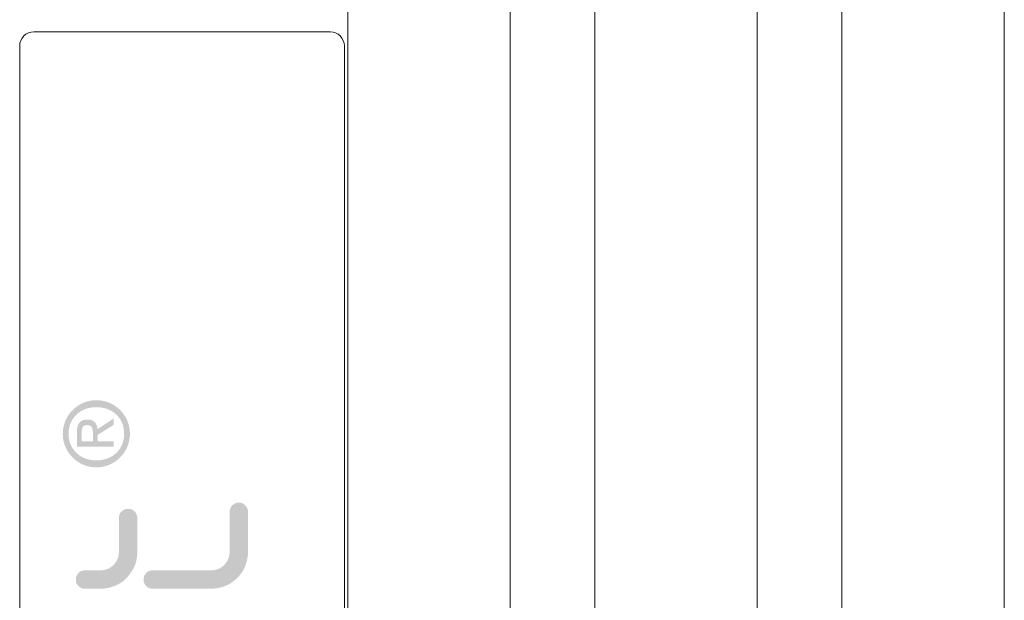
# Model space of a CAD drawing. Header units: millimetres. Extents: x 70 to 998, y -477 to 499.
# Tile 12 of 15: x 584 to 619, y 3 to 23. Entities that reach past the tile are written whole.
import ezdxf

# ---------------------------------------------------------------- set-up
doc = ezdxf.new("R2010")
doc.units = ezdxf.units.MM
doc.header["$LTSCALE"] = 20.32
doc.layers.get('0').update_dxf_attribs({"lineweight": 15})
doc.layers.add('Dimension', color=7, linetype='Continuous', lineweight=5)
doc.layers.add('None', color=7, linetype='Continuous', lineweight=5)
doc.layers.add('EBENE_2', color=1, linetype='Continuous', lineweight=15, true_color=0xff0000)

msp = doc.modelspace()

# ---------------------------------------------------------------- hatches: boundary and pattern name
at = {"layer": 'EBENE_2', "linetype": 'Continuous', "lineweight": 0, "transparency": 33554687}
for points in [[(587.317, 5.678), (587.317, 5.667), (587.317, 5.653), (587.317, 5.637), (587.317, 5.618), (587.317, 5.597), (587.317, 5.572), (587.317, 5.545), (587.317, 5.516), (587.317, 5.485), (587.317, 5.454), (587.317, 5.423), (587.317, 5.392), (587.317, 5.36), (587.317, 5.329), (587.317, 5.298), (587.317, 5.267), (587.317, 5.236), (587.317, 5.205), (587.317, 5.173), (587.317, 5.142), (587.317, 5.11), (587.317, 5.078), (587.317, 5.046), (587.317, 5.014), (587.317, 4.981), (587.317, 4.95), (587.317, 4.919), (587.317, 4.888), (587.317, 4.858), (587.317, 4.828), (587.317, 4.799), (587.317, 4.77), (587.317, 4.742), (587.317, 4.716), (587.317, 4.69), (587.317, 4.666), (587.317, 4.642), (587.317, 4.62), (587.317, 4.599), (587.317, 4.579), (587.317, 4.561), (587.317, 4.544), (587.317, 4.529), (587.317, 4.516), (587.317, 4.504), (587.317, 4.494), (587.317, 4.486), (587.317, 4.479), (587.317, 4.46), (587.314, 4.426), (587.31, 4.393), (587.305, 4.361), (587.298, 4.329), (587.29, 4.298), (587.28, 4.267), (587.27, 4.237), (587.258, 4.207), (587.244, 4.178), (587.229, 4.149), (587.212, 4.121), (587.193, 4.094), (587.172, 4.067), (587.149, 4.041), (587.125, 4.016), (587.099, 3.991), (587.072, 3.968), (587.045, 3.947), (587.018, 3.928), (586.991, 3.911), (586.964, 3.896), (586.938, 3.883), (586.911, 3.872), (586.884, 3.863), (586.858, 3.855), (586.832, 3.848), (586.806, 3.842), (586.781, 3.837), (586.756, 3.833), (586.731, 3.83), (586.707, 3.827), (586.682, 3.825), (586.663, 3.825), (586.66, 3.825), (586.656, 3.825), (586.652, 3.825), (586.646, 3.825), (586.64, 3.825), (586.633, 3.825), (586.626, 3.825), (586.617, 3.825), (586.608, 3.825), (586.599, 3.825), (586.588, 3.825), (586.578, 3.825), (586.567, 3.825), (586.555, 3.825), (586.543, 3.825), (586.53, 3.825), (586.517, 3.825), (586.502, 3.825), (586.486, 3.825), (586.469, 3.825), (586.45, 3.825), (586.43, 3.825), (586.409, 3.825), (586.387, 3.825), (586.365, 3.825), (586.342, 3.825), (586.32, 3.825), (586.299, 3.825), (586.277, 3.825), (586.256, 3.825), (586.235, 3.825), (586.215, 3.825), (586.196, 3.825), (586.179, 3.825), (586.163, 3.825), (586.15, 3.825), (586.139, 3.825), (586.13, 3.825), (586.123, 3.825), (586.118, 3.825), (586.109, 3.825), (586.073, 3.821), (586.04, 3.815), (586.01, 3.807), (585.982, 3.797), (585.956, 3.785), (585.933, 3.771), (585.912, 3.755), (585.894, 3.738), (585.878, 3.719), (585.863, 3.701), (585.85, 3.683), (585.839, 3.666), (585.829, 3.649), (585.82, 3.632), (585.813, 3.616), (585.808, 3.6), (585.803, 3.584), (585.8, 3.567), (585.797, 3.55), (585.795, 3.531), (585.794, 3.512), (585.794, 3.492), (585.794, 3.471), (585.795, 3.45), (585.798, 3.428), (585.802, 3.407), (585.808, 3.387), (585.815, 3.367), (585.825, 3.348), (585.836, 3.329), (585.848, 3.311), (585.863, 3.294), (585.878, 3.278), (585.893, 3.263), (585.908, 3.249), (585.923, 3.237), (585.938, 3.226), (585.953, 3.216), (585.968, 3.208), (585.983, 3.201), (585.998, 3.195), (586.013, 3.189), (586.028, 3.185), (586.044, 3.181), (586.06, 3.177), (586.076, 3.175), (586.092, 3.173), (586.109, 3.171), (586.118, 3.171), (586.123, 3.171), (586.129, 3.171), (586.137, 3.171), (586.145, 3.171), (586.155, 3.171), (586.166, 3.171), (586.178, 3.171), (586.192, 3.171), (586.206, 3.171), (586.22, 3.171), (586.234, 3.171), (586.248, 3.171), (586.262, 3.171), (586.276, 3.171), (586.291, 3.171), (586.305, 3.171), (586.319, 3.171), (586.333, 3.171), (586.347, 3.171), (586.362, 3.171), (586.376, 3.171), (586.391, 3.171), (586.405, 3.171), (586.42, 3.171), (586.435, 3.171), (586.449, 3.171), (586.463, 3.171), (586.477, 3.171), (586.491, 3.171), (586.504, 3.171), (586.518, 3.171), (586.531, 3.171), (586.543, 3.171), (586.556, 3.171), (586.567, 3.171), (586.578, 3.171), (586.589, 3.171), (586.599, 3.171), (586.608, 3.171), (586.617, 3.171), (586.626, 3.171), (586.633, 3.171), (586.64, 3.171), (586.646, 3.171), (586.652, 3.171), (586.656, 3.171), (586.66, 3.171), (586.663, 3.171), (586.702, 3.171), (586.768, 3.177), (586.834, 3.185), (586.899, 3.196), (586.962, 3.209), (587.025, 3.225), (587.086, 3.244), (587.147, 3.266), (587.207, 3.29), (587.264, 3.316), (587.319, 3.344), (587.371, 3.374), (587.42, 3.406), (587.467, 3.44), (587.51, 3.475), (587.55, 3.513), (587.588, 3.552), (587.624, 3.593), (587.658, 3.635), (587.691, 3.677), (587.723, 3.721), (587.754, 3.765), (587.784, 3.811), (587.813, 3.857), (587.84, 3.904), (587.866, 3.954), (587.889, 4.009), (587.909, 4.069), (587.927, 4.134), (587.941, 4.203), (587.954, 4.277), (587.963, 4.356), (587.97, 4.44), (587.97, 4.479), (587.97, 4.486), (587.97, 4.494), (587.97, 4.504), (587.97, 4.516), (587.97, 4.53), (587.97, 4.545), (587.97, 4.562), (587.97, 4.58), (587.97, 4.6), (587.97, 4.621), (587.97, 4.643), (587.97, 4.666), (587.97, 4.691), (587.97, 4.716), (587.97, 4.743), (587.97, 4.771), (587.97, 4.8), (587.97, 4.829), (587.97, 4.859), (587.97, 4.889), (587.97, 4.919), (587.97, 4.951), (587.97, 4.982), (587.97, 5.014), (587.97, 5.047), (587.97, 5.079), (587.97, 5.111), (587.97, 5.143), (587.97, 5.174), (587.97, 5.206), (587.97, 5.237), (587.97, 5.268), (587.97, 5.299), (587.97, 5.329), (587.97, 5.358), (587.97, 5.386), (587.97, 5.413), (587.97, 5.44), (587.97, 5.466), (587.97, 5.491), (587.97, 5.514), (587.97, 5.536), (587.97, 5.556), (587.97, 5.574), (587.97, 5.59), (587.97, 5.604), (587.97, 5.616), (587.97, 5.626), (587.97, 5.635), (587.97, 5.644), (587.97, 5.651), (587.97, 5.658), (587.97, 5.664), (587.97, 5.669), (587.97, 5.674), (587.97, 5.678), (587.97, 5.687), (587.966, 5.723), (587.959, 5.756), (587.95, 5.788), (587.938, 5.817), (587.924, 5.845), (587.908, 5.87), (587.889, 5.893), (587.868, 5.915), (587.846, 5.934), (587.824, 5.951), (587.801, 5.965), (587.779, 5.977), (587.757, 5.986), (587.735, 5.994), (587.713, 5.999), (587.691, 6.001), (587.67, 6.002), (587.649, 6.002), (587.629, 6.002), (587.61, 6.001), (587.592, 5.998), (587.574, 5.996), (587.558, 5.992), (587.542, 5.988), (587.526, 5.982), (587.51, 5.975), (587.493, 5.967), (587.476, 5.957), (587.459, 5.945), (587.441, 5.932), (587.422, 5.917), (587.404, 5.901), (587.386, 5.883), (587.37, 5.862), (587.356, 5.839), (587.344, 5.813), (587.334, 5.785), (587.326, 5.755), (587.321, 5.722), (587.317, 5.687)], [(591.238, 5.895), (591.238, 5.88), (591.238, 5.862), (591.238, 5.84), (591.238, 5.815), (591.238, 5.786), (591.238, 5.753), (591.238, 5.717), (591.238, 5.677), (591.238, 5.636), (591.238, 5.594), (591.238, 5.553), (591.238, 5.512), (591.238, 5.471), (591.238, 5.43), (591.238, 5.389), (591.238, 5.349), (591.238, 5.308), (591.238, 5.268), (591.238, 5.227), (591.238, 5.187), (591.238, 5.146), (591.238, 5.106), (591.238, 5.065), (591.238, 5.025), (591.238, 4.985), (591.238, 4.945), (591.238, 4.907), (591.238, 4.87), (591.238, 4.834), (591.238, 4.799), (591.238, 4.764), (591.238, 4.731), (591.238, 4.7), (591.238, 4.67), (591.238, 4.644), (591.238, 4.62), (591.238, 4.598), (591.238, 4.579), (591.238, 4.563), (591.238, 4.549), (591.238, 4.536), (591.238, 4.525), (591.238, 4.515), (591.238, 4.506), (591.238, 4.497), (591.238, 4.49), (591.238, 4.484), (591.238, 4.479), (591.238, 4.458), (591.232, 4.402), (591.223, 4.349), (591.212, 4.299), (591.197, 4.251), (591.18, 4.207), (591.159, 4.165), (591.136, 4.126), (591.11, 4.09), (591.082, 4.056), (591.054, 4.025), (591.025, 3.997), (590.996, 3.971), (590.967, 3.948), (590.936, 3.927), (590.906, 3.909), (590.875, 3.893), (590.843, 3.879), (590.811, 3.867), (590.778, 3.856), (590.745, 3.847), (590.711, 3.839), (590.676, 3.833), (590.641, 3.828), (590.606, 3.825), (590.585, 3.825), (590.577, 3.825), (590.568, 3.825), (590.558, 3.825), (590.546, 3.825), (590.532, 3.825), (590.517, 3.825), (590.5, 3.825), (590.482, 3.825), (590.461, 3.825), (590.437, 3.825), (590.409, 3.825), (590.377, 3.825), (590.342, 3.825), (590.303, 3.825), (590.261, 3.825), (590.214, 3.825), (590.166, 3.825), (590.116, 3.825), (590.064, 3.825), (590.011, 3.825), (589.957, 3.825), (589.901, 3.825), (589.844, 3.825), (589.786, 3.825), (589.726, 3.825), (589.667, 3.825), (589.608, 3.825), (589.549, 3.825), (589.489, 3.825), (589.43, 3.825), (589.371, 3.825), (589.312, 3.825), (589.253, 3.825), (589.196, 3.825), (589.14, 3.825), (589.086, 3.825), (589.033, 3.825), (588.982, 3.825), (588.932, 3.825), (588.883, 3.825), (588.837, 3.825), (588.794, 3.825), (588.756, 3.825), (588.72, 3.825), (588.689, 3.825), (588.661, 3.825), (588.637, 3.825), (588.617, 3.825), (588.599, 3.825), (588.582, 3.825), (588.567, 3.825), (588.554, 3.825), (588.542, 3.825), (588.531, 3.825), (588.522, 3.825), (588.515, 3.825), (588.504, 3.825), (588.471, 3.821), (588.441, 3.816), (588.412, 3.808), (588.385, 3.799), (588.36, 3.788), (588.338, 3.775), (588.317, 3.76), (588.298, 3.744), (588.282, 3.726), (588.266, 3.709), (588.253, 3.692), (588.241, 3.675), (588.23, 3.658), (588.221, 3.641), (588.213, 3.624), (588.207, 3.607), (588.202, 3.59), (588.198, 3.573), (588.194, 3.556), (588.192, 3.539), (588.19, 3.521), (588.189, 3.504), (588.189, 3.486), (588.19, 3.468), (588.192, 3.449), (588.195, 3.431), (588.199, 3.414), (588.204, 3.396), (588.211, 3.379), (588.218, 3.361), (588.227, 3.344), (588.237, 3.328), (588.247, 3.311), (588.259, 3.296), (588.271, 3.281), (588.284, 3.267), (588.298, 3.254), (588.313, 3.242), (588.329, 3.23), (588.345, 3.22), (588.362, 3.21), (588.38, 3.201), (588.399, 3.194), (588.418, 3.187), (588.439, 3.182), (588.46, 3.177), (588.482, 3.174), (588.504, 3.172), (588.515, 3.172), (588.522, 3.172), (588.531, 3.172), (588.542, 3.172), (588.554, 3.172), (588.568, 3.172), (588.583, 3.172), (588.599, 3.172), (588.617, 3.172), (588.638, 3.172), (588.662, 3.172), (588.69, 3.172), (588.722, 3.172), (588.757, 3.172), (588.796, 3.172), (588.839, 3.172), (588.885, 3.172), (588.933, 3.172), (588.983, 3.172), (589.035, 3.172), (589.088, 3.172), (589.142, 3.172), (589.198, 3.172), (589.255, 3.172), (589.313, 3.172), (589.373, 3.172), (589.432, 3.172), (589.491, 3.172), (589.55, 3.172), (589.61, 3.172), (589.669, 3.172), (589.728, 3.172), (589.787, 3.172), (589.846, 3.172), (589.903, 3.172), (589.959, 3.172), (590.013, 3.172), (590.066, 3.172), (590.117, 3.172), (590.167, 3.172), (590.216, 3.172), (590.262, 3.172), (590.305, 3.172), (590.344, 3.172), (590.379, 3.172), (590.41, 3.172), (590.438, 3.172), (590.462, 3.172), (590.483, 3.172), (590.501, 3.172), (590.517, 3.172), (590.532, 3.172), (590.546, 3.172), (590.558, 3.172), (590.568, 3.172), (590.577, 3.172), (590.585, 3.172), (590.627, 3.172), (590.738, 3.184), (590.844, 3.201), (590.945, 3.225), (591.04, 3.254), (591.129, 3.289), (591.212, 3.329), (591.29, 3.376), (591.362, 3.428), (591.429, 3.483), (591.491, 3.54), (591.548, 3.597), (591.6, 3.655), (591.646, 3.715), (591.688, 3.775), (591.725, 3.836), (591.756, 3.898), (591.784, 3.962), (591.809, 4.026), (591.83, 4.092), (591.848, 4.158), (591.864, 4.226), (591.876, 4.296), (591.885, 4.366), (591.892, 4.437), (591.892, 4.479), (591.892, 4.494), (591.892, 4.512), (591.892, 4.534), (591.892, 4.559), (591.892, 4.588), (591.892, 4.621), (591.892, 4.657), (591.892, 4.697), (591.892, 4.738), (591.892, 4.78), (591.892, 4.821), (591.892, 4.862), (591.892, 4.903), (591.892, 4.944), (591.892, 4.985), (591.892, 5.025), (591.892, 5.066), (591.892, 5.106), (591.892, 5.147), (591.892, 5.187), (591.892, 5.228), (591.892, 5.268), (591.892, 5.309), (591.892, 5.349), (591.892, 5.389), (591.892, 5.429), (591.892, 5.467), (591.892, 5.504), (591.892, 5.54), (591.892, 5.575), (591.892, 5.61), (591.892, 5.643), (591.892, 5.675), (591.892, 5.704), (591.892, 5.73), (591.892, 5.754), (591.892, 5.776), (591.892, 5.795), (591.892, 5.811), (591.892, 5.825), (591.892, 5.838), (591.892, 5.849), (591.892, 5.859), (591.892, 5.869), (591.892, 5.877), (591.892, 5.884), (591.892, 5.89), (591.892, 5.895), (591.892, 5.906), (591.888, 5.939), (591.882, 5.969), (591.875, 5.998), (591.866, 6.025), (591.855, 6.05), (591.842, 6.072), (591.827, 6.093), (591.81, 6.112), (591.793, 6.128), (591.776, 6.144), (591.758, 6.157), (591.741, 6.169), (591.724, 6.18), (591.707, 6.189), (591.691, 6.197), (591.674, 6.203), (591.657, 6.208), (591.64, 6.212), (591.623, 6.216), (591.605, 6.218), (591.588, 6.22), (591.57, 6.221), (591.552, 6.221), (591.534, 6.22), (591.516, 6.218), (591.498, 6.215), (591.48, 6.211), (591.463, 6.206), (591.445, 6.199), (591.428, 6.192), (591.411, 6.183), (591.394, 6.173), (591.378, 6.163), (591.362, 6.151), (591.347, 6.139), (591.333, 6.126), (591.32, 6.112), (591.308, 6.097), (591.296, 6.081), (591.286, 6.065), (591.276, 6.048), (591.267, 6.03), (591.259, 6.011), (591.253, 5.992), (591.248, 5.971), (591.243, 5.95), (591.24, 5.928), (591.238, 5.906)]]:
    msp.add_hatch(color=7, dxfattribs=at).paths.add_polyline_path(points)
at = {"layer": 'None', "linetype": 'Continuous', "lineweight": 0, "true_color": 0x000000, "transparency": 33554687}
h = msp.add_hatch(color=178, dxfattribs=at)
h.paths.add_polyline_path([(587.708, 8.659), (587.705, 8.577), (587.697, 8.497), (587.683, 8.419), (587.666, 8.343), (587.643, 8.269), (587.615, 8.197), (587.583, 8.127), (587.546, 8.059), (587.504, 7.994), (587.46, 7.932), (587.411, 7.874), (587.36, 7.819), (587.305, 7.767), (587.246, 7.719), (587.184, 7.674), (587.119, 7.633), (587.051, 7.595), (586.981, 7.563), (586.909, 7.536), (586.835, 7.513), (586.759, 7.495), (586.681, 7.482), (586.601, 7.474), (586.519, 7.47), (586.437, 7.474), (586.357, 7.482), (586.279, 7.495), (586.203, 7.513), (586.129, 7.536), (586.057, 7.563), (585.987, 7.595), (585.919, 7.633), (585.854, 7.674), (585.792, 7.719), (585.734, 7.767), (585.679, 7.819), (585.627, 7.874), (585.579, 7.932), (585.534, 7.994), (585.493, 8.059), (585.456, 8.127), (585.423, 8.197), (585.396, 8.269), (585.373, 8.343), (585.355, 8.419), (585.342, 8.497), (585.334, 8.577), (585.33, 8.659), (585.334, 8.741), (585.342, 8.821), (585.355, 8.899), (585.373, 8.975), (585.396, 9.049), (585.423, 9.121), (585.456, 9.191), (585.493, 9.259), (585.534, 9.324), (585.579, 9.386), (585.627, 9.445), (585.679, 9.5), (585.734, 9.551), (585.792, 9.599), (585.854, 9.644), (585.919, 9.686), (585.987, 9.723), (586.057, 9.755), (586.129, 9.783), (586.203, 9.806), (586.279, 9.823), (586.357, 9.836), (586.437, 9.845), (586.519, 9.848), (586.601, 9.845), (586.681, 9.836), (586.759, 9.823), (586.835, 9.806), (586.909, 9.783), (586.981, 9.755), (587.051, 9.723), (587.119, 9.686), (587.184, 9.644), (587.246, 9.599), (587.305, 9.551), (587.36, 9.5), (587.411, 9.445), (587.46, 9.386), (587.504, 9.324), (587.546, 9.259), (587.583, 9.191), (587.615, 9.121), (587.643, 9.049), (587.666, 8.975), (587.683, 8.899), (587.697, 8.821), (587.705, 8.741)])
h.paths.add_polyline_path([(587.503, 8.659), (587.501, 8.729), (587.494, 8.796), (587.484, 8.861), (587.47, 8.924), (587.451, 8.984), (587.429, 9.043), (587.403, 9.099), (587.373, 9.153), (587.34, 9.204), (587.303, 9.252), (587.264, 9.298), (587.222, 9.34), (587.177, 9.38), (587.129, 9.417), (587.078, 9.451), (587.024, 9.482), (586.967, 9.509), (586.909, 9.533), (586.849, 9.554), (586.787, 9.57), (586.723, 9.583), (586.657, 9.593), (586.589, 9.599), (586.519, 9.601), (586.449, 9.599), (586.382, 9.593), (586.316, 9.583), (586.252, 9.57), (586.189, 9.554), (586.129, 9.533), (586.071, 9.509), (586.015, 9.482), (585.961, 9.451), (585.91, 9.417), (585.862, 9.38), (585.817, 9.34), (585.775, 9.298), (585.735, 9.252), (585.699, 9.204), (585.666, 9.153), (585.635, 9.099), (585.609, 9.043), (585.587, 8.984), (585.569, 8.924), (585.555, 8.861), (585.544, 8.796), (585.538, 8.729), (585.535, 8.659), (585.538, 8.59), (585.544, 8.522), (585.555, 8.457), (585.569, 8.395), (585.587, 8.334), (585.609, 8.276), (585.635, 8.22), (585.666, 8.166), (585.699, 8.114), (585.735, 8.066), (585.775, 8.02), (585.817, 7.978), (585.862, 7.938), (585.91, 7.901), (585.961, 7.868), (586.015, 7.837), (586.071, 7.809), (586.129, 7.785), (586.189, 7.765), (586.252, 7.748), (586.316, 7.735), (586.382, 7.725), (586.449, 7.72), (586.519, 7.717), (586.589, 7.72), (586.657, 7.725), (586.723, 7.735), (586.787, 7.748), (586.849, 7.765), (586.909, 7.785), (586.967, 7.809), (587.024, 7.837), (587.078, 7.868), (587.129, 7.901), (587.177, 7.938), (587.222, 7.978), (587.264, 8.02), (587.303, 8.066), (587.34, 8.114), (587.373, 8.166), (587.403, 8.22), (587.429, 8.276), (587.451, 8.334), (587.47, 8.395), (587.484, 8.457), (587.494, 8.522), (587.501, 8.59)])
h = msp.add_hatch(color=178, dxfattribs=at)
h.paths.add_polyline_path([(587.127, 8.197), (585.828, 8.197), (585.828, 8.697), (585.829, 8.756), (585.833, 8.81), (585.84, 8.86), (585.85, 8.907), (585.862, 8.949), (585.878, 8.987), (585.896, 9.021), (585.917, 9.051), (585.942, 9.077), (585.969, 9.099), (585.999, 9.118), (586.033, 9.134), (586.069, 9.145), (586.109, 9.154), (586.152, 9.159), (586.198, 9.16), (586.242, 9.159), (586.282, 9.155), (586.319, 9.148), (586.353, 9.139), (586.385, 9.127), (586.412, 9.113), (586.437, 9.096), (586.459, 9.076), (586.479, 9.054), (586.496, 9.029), (586.512, 9.001), (586.525, 8.97), (586.537, 8.937), (586.547, 8.901), (586.555, 8.863), (586.562, 8.821), (587.127, 9.197), (587.127, 8.972), (586.568, 8.62), (586.568, 8.392), (587.127, 8.392)])
h.paths.add_polyline_path([(586.396, 8.392), (586.396, 8.633), (586.397, 8.669), (586.396, 8.703), (586.394, 8.735), (586.391, 8.766), (586.387, 8.795), (586.381, 8.822), (586.374, 8.847), (586.365, 8.871), (586.354, 8.893), (586.34, 8.911), (586.322, 8.927), (586.302, 8.94), (586.277, 8.951), (586.25, 8.959), (586.219, 8.963), (586.185, 8.965), (586.156, 8.963), (586.131, 8.959), (586.107, 8.952), (586.087, 8.942), (586.068, 8.93), (586.053, 8.916), (586.04, 8.899), (586.029, 8.879), (586.02, 8.857), (586.013, 8.835), (586.007, 8.81), (586.003, 8.784), (586, 8.757), (585.999, 8.728), (585.998, 8.698), (586, 8.667), (586, 8.392)])

# ---------------------------------------------------------------- linework, layer by layer
at = {"color": 7, "linetype": 'Continuous', "lineweight": 18, "transparency": 33554687}
for p, q in [((612.929, -70.777), (612.929, 218.572)), ((618.679, -70.777), (618.679, 218.572)), ((604.178, -72.786), (604.178, 216.563)), ((609.928, -72.785), (609.928, 216.563)), ((601.179, -73.984), (601.179, 215.364)), ((595.429, -73.984), (595.429, 188.095))]:
    msp.add_line(p, q, dxfattribs=at)
at = {"layer": 'Dimension', "color": 7, "linetype": 'Continuous', "lineweight": 5, "transparency": 33554687, "flags": 128}
msp.add_lwpolyline([(584.303, 22.887), (594.803, 22.887, -0.198912), (595.157, 22.74, -0.198912), (595.303, 22.387), (595.303, -40.113, -0.414214), (594.803, -40.613), (584.303, -40.613, -0.198912), (583.95, -40.467, -0.198912), (583.803, -40.113), (583.803, 22.387, -0.414214), (584.303, 22.887)], format="xyb", close=True, dxfattribs=at)

doc.saveas('drawing.dxf')
